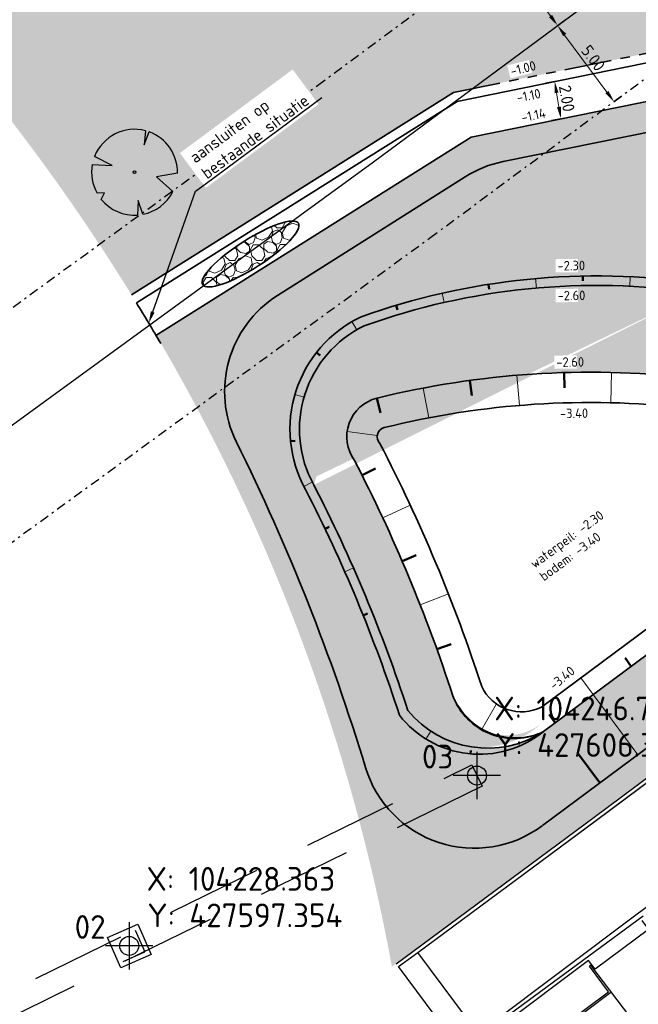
# Model space of a CAD drawing. Header units: metres. Extents: x 103263 to 106611, y 426963 to 428812.
# Tile 4 of 74: x 104223 to 104255, y 427594 to 427646. Entities that reach past the tile are written whole.
import ezdxf
from ezdxf import colors
from ezdxf.entities.mleader import LeaderData, LeaderLine
from ezdxf.enums import TextEntityAlignment as Align
from ezdxf.math import Vec2, Vec3

# ---------------------------------------------------------------- set-up
doc = ezdxf.new("R2010")
doc.units = ezdxf.units.M
for name, pattern in [('DASHDOT', [1, 0.5, -0.25, 0, -0.25]), ('DUIKER', [8, 5, -3]), ('VH-RWSBAND_110X220', [24, 10, -2, 2, -2, 2, -2, 2, -2])]:
    doc.linetypes.add(name, pattern=pattern)
for name, color, linetype in [('!USG_214_molgoot', 1, 'Continuous'), ('BS-NIEUWE DUIKERS', 8, 'Continuous'), ('kc-nieuwe-gasleiding-25-03-2004', 30, 'Continuous'), ('P-I-FUNCTIESCHEIDING', 7, 'Continuous'), ('P-I-KANT-OP-INRIT', 7, 'Continuous')]:
    doc.layers.add(name, color=color, linetype=linetype)
for name, color, linetype, lineweight in [('N-GV-GW-TALUD_TEEN-G', 3, 'Continuous', 35), ('N-WE-GR-BOOM-S', 7, 'Continuous', 25), ('N-WE-GW-HOOGTE_AFWERKHOOGTE-T25', 7, 'Continuous', 25), ('N-WE-GW-TALUD_KRUIN-G', 3, 'Continuous', 35), ('N-WE-GW-TALUDARCERING-S', 90, 'Continuous', 25), ('N-WE-GW-TALUDARCERING_KORT-G', 90, 'Continuous', 50), ('N-WE-GW-TALUDARCERING_LANG-G', 90, 'Continuous', 18), ('N-WE-VH-KANTOPSLUITING_TROTTOIRBAND_RWS_110 220-G', 210, 'VH-RWSBAND_110X220', 35), ('N-WE-VH-KANTVERHARDING-G', 210, 'Continuous', 35), ('N-WE-VH-KANTVERHARDING-M', 7, 'Continuous', 18), ('N-WE-VH-VERHARDING_BETONSTRAATSTEEN-G', 252, 'Continuous', 35), ('N-WE-VH-VERHARDING_HALFVERHARDING-A-250', 252, 'Continuous', 18), ('X-XX-AL-REFERENTIE-T25', 7, 'Continuous', 25)]:
    doc.layers.add(name, color=color, linetype=linetype, lineweight=lineweight)
doc.layers.add('N-WE-GR-BEPLANTING-A-250', color=7, linetype='Continuous', lineweight=18, true_color=0x00a500)
doc.layers.add('N-WE-GR-GRAS-A-250', color=7, linetype='Continuous', lineweight=18, true_color=0x7ca500)
doc.layers.add('N-WE-VH-VERHARDING-AP_GROEN4', color=7, linetype='Continuous', true_color=0x004700)
doc.styles.add('fase3$0$STANDARD', font='ISO')
doc.styles.add('NLCS-ISO-M200-T25', font='NLCS-ISO.ttf', dxfattribs={"height": 0.5})
doc.styles.add('NLCS-ISO-M250-T25', font='NLCS-ISO.ttf', dxfattribs={"height": 0.625})
doc.styles.add('NLCS-ISO-T25', font='NLCS-ISO.ttf', dxfattribs={"height": 2.5})
doc.linetypes.add('fase3$0$GASLEIDING', pattern='A,5,-1,["X",fase3$0$STANDARD,S=1,R=0,X=-0.2,Y=-0.5],-1', length=7)
doc.dimstyles.new('NLCS-M250-T25-PIJL_L2_H1', dxfattribs={"dimscale": 0.25, "dimtxt": 2.5, "dimasz": 2.5, "dimexe": 2, "dimexo": 2, "dimgap": 0.7, "dimtad": 1, "dimzin": 0, "dimdsep": 46, "dimtxsty": 'NLCS-ISO-M250-T25', "dimcen": 0, "dimdle": 2, "dimclrd": 256, "dimclre": 256, "dimclrt": 256, "dimadec": 1, "dimazin": 0, "dimtfac": 1, "dimtdec": 3, "dimtofl": 0, "dimtmove": 0, "dimatfit": 3, "dimfxl": 2, "dimfxlon": 1, "dimtfillclr": 256, "dimtolj": 1, "dimtzin": 0, "dimlwd": -1, "dimlwe": -1, "dimarcsym": 0})
pattern_1 = [(316.3290536, (0, 0), (1.767291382, 0.0410020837), [0.15, -1]), (1.3290536, (0.5343, -0.1644), (1.5089930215, 1.7854803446), [0.15, -1]), (346.3290536, (0.1759, 0.0394), (1.3156843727, 0.9664236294), [0.15, -1]), (331.3290536, (0.7036, 0.1578), (0.9740066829, 0.3221971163), [0.15, -1]), (91.3290536, (1.87095, 1.6702), (-0.58708173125, -0.56376860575), [0.15, -1]), (106.3290536, (1.43023, -0.6741), (-0.3111394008, -0.71637439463), [0.15, -1]), (121.3290536, (0.2515, -0.171), (-0.4753752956, -0.7576399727), [0.15, -1]), (41.3290536, (0.7069, 0.0164), (0.1086561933, 1.693574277), [0.15, -1]), (56.3290536, (0, 0), (-0.333375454, 1.663989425), [0.15, -1])]

# ---------------------------------------------------------------- blocks, each defined once
blk = doc.blocks.new('*U283')
at = {"ltscale": 20, "flags": 128}
for points in [[(0.579, 2.19), (0.513, 1.443), (0.778, 2.128)], [(-2.229, 0.403), (-1.184, 0.353), (-2.105, 0.838)], [(2.265, -0.058), (1.153, -0.248), (2.022, -1.021)], [(-1.754, -1.434), (-1.576, -1.088), (-1.973, -1.113)], [(0.446, -2.221), (0.189, -1.499), (0.162, -2.26)]]:
    blk.add_lwpolyline(points, dxfattribs=at)
blk.add_lwpolyline([(2.265, -0.058, 0.321944), (0.778, 2.128, 0.321944)], format="xyb", dxfattribs=at)
blk.add_circle((0, 0), 0.0675)
at = {"ltscale": 20}
for start, end in [(75.1844, 158.299), (169.749, 209.4302), (281.3601, 333.2046), (219.2667, 274.1068)]:
    blk.add_arc((0, 0), 2.266, start, end, dxfattribs=at)
blk = doc.blocks.new('*D406')
at = {"layer": 'Defpoints', "color": 0, "ltscale": 0.1, "transparency": 16777216}
for p in [(104251.281, 427643.08), (104251.147, 427641.03), (104251.606, 427641.106)]:
    blk.add_point(p, dxfattribs=at)
at = {"layer": 'N-WE-VH-KANTVERHARDING-M', "ltscale": 0.1, "transparency": 16777216}
for p, q in [((104250.822, 427643.005), (104250.329, 427642.924)), ((104250.924, 427642.388), (104251.046, 427641.647)), ((104251.147, 427641.03), (104250.654, 427640.949))]:
    blk.add_line(p, q, dxfattribs=at)
for points in [[(104251.026, 427642.405), (104250.821, 427642.371), (104250.822, 427643.005)], [(104251.148, 427641.664), (104250.943, 427641.63), (104251.147, 427641.03)]]:
    blk.add_solid(points, dxfattribs=at)
at = {"layer": 'N-WE-VH-KANTVERHARDING-M', "ltscale": 0.1, "transparency": 16777216, "insert": (104251.466, 427642.097), "char_height": 0.625, "attachment_point": 5, "rotation": 279.3397, "style": 'NLCS-ISO-M250-T25'}
blk.add_mtext('\\A1;2.00', dxfattribs=at)
blk = doc.blocks.new('*U56')
at = {"layer": 'N-WE-GW-TALUDARCERING_KORT-G', "ltscale": 0.1}
for p, q in [((104252.31, 427632.717), (104252.315, 427632.467)), ((104247.333, 427632.281), (104247.372, 427632.034)), ((104242.461, 427631.176), (104242.533, 427630.936)), ((104238.246, 427628.684), (104238.442, 427628.53)), ((104236.879, 427623.999), (104237.127, 427624.024)), ((104238.698, 427619.379), (104238.923, 427619.487)), ((104240.712, 427614.804), (104240.944, 427614.897)), ((104246.377, 427607.493), (104246.393, 427607.678))]:
    blk.add_line(p, q, dxfattribs=at)
at = {"layer": 'N-WE-GW-TALUDARCERING_LANG-G', "ltscale": 0.1}
for p, q in [((104254.81, 427632.682), (104254.786, 427632.182)), ((104249.815, 427632.584), (104249.858, 427632.085)), ((104244.878, 427631.811), (104244.989, 427631.323)), ((104240.12, 427630.316), (104240.371, 427629.883)), ((104237.111, 427626.474), (104237.591, 427626.333)), ((104237.582, 427621.616), (104238.026, 427621.846)), ((104239.741, 427617.107), (104240.198, 427617.309)), ((104244.026, 427608.277), (104244.282, 427608.689))]:
    blk.add_line(p, q, dxfattribs=at)
blk = doc.blocks.new('*U57')
at = {"layer": 'N-WE-GW-TALUDARCERING_KORT-G', "ltscale": 0.1}
for p, q in [((104251.325, 427627.624), (104251.349, 427626.824)), ((104246.345, 427627.211), (104246.453, 427626.418)), ((104241.436, 427626.271), (104241.632, 427625.495)), ((104240.655, 427622.199), (104241.37, 427622.559)), ((104242.768, 427617.668), (104243.503, 427617.984)), ((104244.604, 427613.018), (104245.357, 427613.289))]:
    blk.add_line(p, q, dxfattribs=at)
at = {"layer": 'N-WE-GW-TALUDARCERING_LANG-G', "ltscale": 0.1}
for p, q in [((104248.83, 427627.484), (104248.962, 427625.889)), ((104253.825, 427627.631), (104253.787, 427626.031)), ((104243.878, 427626.806), (104244.179, 427625.235)), ((104239.866, 427624.515), (104241.452, 427624.298)), ((104241.746, 427619.95), (104243.196, 427620.626)), ((104243.721, 427615.357), (104245.209, 427615.945)), ((104246.965, 427608.763), (104247.75, 427610.129))]:
    blk.add_line(p, q, dxfattribs=at)
blk = doc.blocks.new('*U58')
at = {"layer": 'N-WE-GW-TALUDARCERING_KORT-G', "ltscale": 0.1}
for p, q in [((104319.086, 427659.82), (104318.758, 427660.262)), ((104315.072, 427656.838), (104314.744, 427657.28)), ((104311.059, 427653.857), (104310.731, 427654.298)), ((104307.045, 427650.875), (104306.717, 427651.317)), ((104303.031, 427647.893), (104302.703, 427648.335)), ((104299.018, 427644.912), (104298.69, 427645.353)), ((104295.004, 427641.93), (104294.676, 427642.372)), ((104290.99, 427638.948), (104290.662, 427639.39)), ((104286.976, 427635.967), (104286.648, 427636.408)), ((104282.963, 427632.985), (104282.635, 427633.427)), ((104278.949, 427630.004), (104278.621, 427630.445)), ((104274.935, 427627.022), (104274.607, 427627.463)), ((104270.922, 427624.04), (104270.594, 427624.482)), ((104266.908, 427621.059), (104266.58, 427621.5)), ((104262.894, 427618.077), (104262.566, 427618.518)), ((104258.881, 427615.095), (104258.553, 427615.537)), ((104254.867, 427612.114), (104254.539, 427612.555)), ((104250.853, 427609.132), (104250.525, 427609.573))]:
    blk.add_line(p, q, dxfattribs=at)
at = {"layer": 'N-WE-GW-TALUDARCERING_LANG-G', "ltscale": 0.1}
for p, q in [((104317.079, 427658.329), (104316.423, 427659.212)), ((104313.065, 427655.348), (104312.41, 427656.231)), ((104309.052, 427652.366), (104308.396, 427653.249)), ((104305.038, 427649.384), (104304.382, 427650.267)), ((104301.024, 427646.403), (104300.368, 427647.286)), ((104297.011, 427643.421), (104296.355, 427644.304)), ((104292.997, 427640.439), (104292.341, 427641.322)), ((104288.983, 427637.458), (104288.327, 427638.341)), ((104284.97, 427634.476), (104284.314, 427635.359)), ((104280.956, 427631.494), (104280.3, 427632.377)), ((104276.942, 427628.513), (104276.286, 427629.396)), ((104272.929, 427625.531), (104272.273, 427626.414)), ((104268.915, 427622.549), (104268.259, 427623.432)), ((104264.901, 427619.568), (104264.245, 427620.451)), ((104260.887, 427616.586), (104260.232, 427617.469)), ((104256.874, 427613.604), (104256.218, 427614.487)), ((104252.86, 427610.623), (104252.204, 427611.506))]:
    blk.add_line(p, q, dxfattribs=at)
blk = doc.blocks.new('*U59')
at = {"layer": 'N-WE-GW-TALUDARCERING_KORT-G', "ltscale": 0.1}
blk.add_line((104253.206, 427605.959), (104252.028, 427607.544), dxfattribs=at)
at = {"layer": 'N-WE-GW-TALUDARCERING_LANG-G', "ltscale": 0.1}
blk.add_line((104255.213, 427607.45), (104252.857, 427610.621), dxfattribs=at)
blk = doc.blocks.new('update forel')
at = {"layer": '!USG_214_molgoot', "color": 251}
for p, q in [((104273.698, 427612.793, -1.173), (104255.183, 427599.026, -1.114)), ((104255.182, 427599.026, -1.114), (104246.779, 427592.727, -1.124))]:
    blk.add_line(p, q, dxfattribs=at)
at = {"layer": 'P-I-FUNCTIESCHEIDING', "color": 251, "lineweight": -3}
blk.add_line((104252.603, 427596.592, -1.027), (104245.8, 427591.478, -1.179), dxfattribs=at)
at = {"layer": 'P-I-FUNCTIESCHEIDING', "color": 251, "linetype": 'Continuous'}
for p, q in [((104252.731, 427596.343, -1.028), (104252.659, 427596.29, -1.025)), ((104255.117, 427593.189, -0.935), (104252.731, 427596.343, -1.028)), ((104244.079, 427587.668, -0.991), (104253.793, 427594.907, -0.99))]:
    blk.add_line(p, q, dxfattribs=at)
for points in [[(104242.456, 427596.404, -1.014), (104252.838, 427604.104, -1.038), (104271.223, 427617.786, -1.031), (104293.189, 427634.101, -1.048), (104300.357, 427639.432, -1.069), (104304.358, 427642.417, -1.193)], [(104255.487, 427598.919, -1.12), (104246.884, 427592.586, -1.117), (104245.885, 427591.814, -1.039), (104242.586, 427596.271, -1.03), (104243.604, 427597.006, -1.096), (104252.958, 427603.945, -1.146), (104271.349, 427617.628, -1.146), (104271.349, 427617.628, -1.146), (104293.321, 427633.945, -1.204), (104300.116, 427638.989, -1.295), (104304.478, 427642.259, -1.297)], [(104246.884, 427592.586, -1.117), (104243.604, 427597.006, -1.096)], [(104243.906, 427588.056, -0.997), (104243.933, 427587.664, -1.001), (104244.16, 427587.83, -0.992), (104253.669, 427594.927, -0.996), (104252.659, 427596.29, -1.025)]]:
    blk.add_polyline3d(points, dxfattribs=at)
at = {"layer": 'P-I-KANT-OP-INRIT', "color": 251, "linetype": 'Continuous'}
blk.add_polyline3d([(104255.423, 427598.697, -1.027), (104255.779, 427598.218, -1.009), (104252.96, 427596.121, -1.014), (104252.603, 427596.592, -1.027)], dxfattribs=at)
blk = doc.blocks.new('*D438')
at = {"layer": 'Defpoints', "color": 0, "ltscale": 0.1, "transparency": 16777216}
for p in [(104248, 427649.965), (104248, 427649.965), (104250.976, 427645.947)]:
    blk.add_point(p, dxfattribs=at)
at = {"layer": 'N-WE-VH-KANTVERHARDING-M', "ltscale": 0.1, "transparency": 16777216}
for p, q in [((104248, 427649.965), (104248.402, 427650.263)), ((104250.604, 427646.45), (104248.372, 427649.463)), ((104250.976, 427645.947), (104251.378, 427646.245))]:
    blk.add_line(p, q, dxfattribs=at)
for points in [[(104248.456, 427649.525), (104248.288, 427649.401), (104248, 427649.965)], [(104250.688, 427646.512), (104250.521, 427646.388), (104250.976, 427645.947)]]:
    blk.add_solid(points, dxfattribs=at)
at = {"layer": 'N-WE-VH-KANTVERHARDING-M', "ltscale": 0.1, "transparency": 16777216, "insert": (104249.88, 427648.246), "char_height": 0.625, "attachment_point": 5, "rotation": 306.5295, "style": 'NLCS-ISO-M250-T25'}
blk.add_mtext('\\A1;5.00', dxfattribs=at)
blk = doc.blocks.new('*D439')
at = {"layer": 'Defpoints', "color": 0, "ltscale": 0.1, "transparency": 16777216}
for p in [(104250.976, 427645.947), (104253.952, 427641.93), (104253.952, 427641.93)]:
    blk.add_point(p, dxfattribs=at)
at = {"layer": 'N-WE-VH-KANTVERHARDING-M', "ltscale": 0.1, "transparency": 16777216}
for p, q in [((104250.976, 427645.947), (104251.378, 427646.245)), ((104251.348, 427645.445), (104253.58, 427642.432)), ((104253.952, 427641.93), (104254.354, 427642.227))]:
    blk.add_line(p, q, dxfattribs=at)
for points in [[(104251.432, 427645.507), (104251.265, 427645.383), (104250.976, 427645.947)], [(104253.664, 427642.494), (104253.497, 427642.37), (104253.952, 427641.93)]]:
    blk.add_solid(points, dxfattribs=at)
at = {"layer": 'N-WE-VH-KANTVERHARDING-M', "ltscale": 0.1, "transparency": 16777216, "insert": (104252.856, 427644.229), "char_height": 0.625, "attachment_point": 5, "rotation": 306.5295, "style": 'NLCS-ISO-M250-T25'}
blk.add_mtext('\\A1;5.00', dxfattribs=at)
blk = doc.blocks.new('GM_COORD XY')
for p, q in [((0, 2.5), (0, -2.5)), ((2.5, 0), (-2.5, 0))]:
    blk.add_line(p, q)
blk.add_circle((0, 0), 1)
at = {"style": 'NLCS-ISO-T25'}
for tag, p in [('X-WAARDE', (1.83, 5.83)), ('Y-WAARDE', (1.91, 1.98))]:
    blk.add_attdef(tag, p, '', height=2.5, dxfattribs=at)
blk.add_attdef('GM_COORD_NUMMER', text='', height=2.5, dxfattribs=at).set_placement((-2.5, 0.75), align=Align.RIGHT)

msp = doc.modelspace()

# ---------------------------------------------------------------- hatches: boundary and pattern name
at = {"layer": 'N-WE-GR-BEPLANTING-A-250'}
h = msp.add_hatch(dxfattribs=at)
h.set_pattern_fill('AGR-BEPLANTING_SOORT_01', color=256, scale=0.2, style=0, pattern_type=2)
h.set_pattern_definition([(60, (104639.9556, 427910.1806), (-0.5773504, 0.9999998), [0.288676, -0.866026]), (120, (104639.9556, 427910.1806), (-1.1547004, -2e-07), [0.288676, -0.866026]), (270, (104639.95565, 427910.18064), (0.57735, -1), [0.25, -1.75])])
edge = h.paths.add_edge_path()
edge.add_line((104659.33, 427926.461), (104651.723, 427930.161))
edge.add_line((104651.723, 427930.161), (104630.494, 427940.377))
edge.add_line((104630.494, 427940.377), (104615.821, 427939.216))
edge.add_line((104615.821, 427939.216), (104614.238, 427936.942))
edge.add_line((104614.238, 427936.942), (104618.901, 427931.767))
edge.add_line((104618.901, 427931.767), (104620.001, 427927.102))
edge.add_line((104620.001, 427927.102), (104630.09, 427928.171))
edge.add_line((104630.09, 427928.171), (104636.288, 427922.296))
edge.add_line((104636.288, 427922.296), (104635.626, 427916.445))
edge.add_line((104635.626, 427916.445), (104649.327, 427918.542))
edge.add_line((104649.327, 427918.542), (104660.637, 427913.992))
edge.add_line((104660.637, 427913.992), (104663.613, 427914.901))
edge.add_line((104663.613, 427914.901), (104665.801, 427914.176))
edge.add_line((104665.801, 427914.176), (104667.1, 427911.864))
edge.add_line((104667.1, 427911.864), (104668.62, 427908.935))
edge.add_line((104668.62, 427908.935), (104670.709, 427905.029))
edge.add_line((104670.709, 427905.029), (104666.141, 427898.787))
edge.add_line((104666.141, 427898.787), (104659.394, 427895.168))
edge.add_line((104659.394, 427895.168), (104659.885, 427894.606))
edge.add_arc((2471945.486, 2366238.399), 3059610.724, 219.310766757, 219.311095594)
edge.add_arc((104633.177, 427844.621), 52.499, 34.4665, 43.8921, ccw=False)
edge.add_arc((104561.264, 427811.91), 131.021, 20.52501, 28.45236, ccw=False)
edge.add_arc((104687.252, 427859.058), 3.5, 200.2205, 290.1775)
edge.add_arc((104734.333, 427775.806), 92.191, 116.25825, 119.84127, ccw=False)
edge.add_line((104693.547, 427858.483), (104693.719, 427859.706))
edge.add_line((104693.719, 427859.706), (104675.355, 427897.713))
edge.add_line((104675.355, 427897.713), (104665.269, 427916.348))
edge.add_line((104665.269, 427916.348), (104661.135, 427923.401))
edge.add_line((104661.135, 427923.401), (104659.33, 427926.461))
edge = h.paths.add_edge_path()
edge.add_line((104670.155, 427924.725), (104658.918, 427940.306))
edge.add_line((104658.918, 427940.306), (104653.228, 427936.582))
edge.add_arc((104651.49, 427939.148), 3.1, 210.7823, 304.1096, ccw=False)
edge.add_arc((104006.721, 427555.058), 747.402, 30.782318, 33.226245)
edge.add_line((104631.932, 427964.594), (104627.986, 427961.768))
edge.add_line((104627.986, 427961.768), (104626.318, 427960.551))
edge.add_line((104626.318, 427960.551), (104625.97, 427960.946))
edge.add_line((104625.97, 427960.946), (104624.14, 427949.098))
edge.add_line((104624.14, 427949.098), (104623.843, 427947.174))
edge.add_line((104623.843, 427947.174), (104618.568, 427941.942))
edge.add_line((104618.568, 427941.942), (104631.166, 427942.938))
edge.add_line((104631.166, 427942.938), (104634.784, 427941.178))
edge.add_line((104634.784, 427941.178), (104651.566, 427933.017))
edge.add_line((104651.566, 427933.017), (104660.886, 427928.485))
edge.add_line((104660.886, 427928.485), (104667.484, 427917.521))
edge.add_line((104667.484, 427917.521), (104673.544, 427906.582))
edge.add_line((104673.544, 427906.582), (104680.594, 427892.683))
edge.add_line((104680.594, 427892.683), (104687.997, 427877.313))
edge.add_line((104687.997, 427877.313), (104695.985, 427860.764))
edge.add_line((104695.985, 427860.764), (104701.345, 427863.409))
edge.add_line((104701.345, 427863.409), (104685.833, 427895.579))
edge.add_line((104685.833, 427895.579), (104682.011, 427903.447))
edge.add_line((104682.011, 427903.447), (104677.897, 427911.161))
edge.add_line((104677.897, 427911.161), (104670.155, 427924.725))
at = {"layer": 'N-WE-GR-GRAS-A-250'}
h = msp.add_hatch(dxfattribs=at)
h.set_pattern_fill('AGR-GRAS_01-SO', color=256, scale=0.05, angle=-43.6709, pattern_type=2)
h.set_pattern_definition(pattern_1)
h.paths.add_polyline_path([(104275.692, 427694.549), (104275.041, 427695.198), (104279.408, 427690.842), (104279.074, 427691.176)], flags=16)
edge = h.paths.add_edge_path(flags=16)
edge.add_arc((104291.972, 427701.757), 2.65, 45.5696, 210.813)
edge.add_line((104289.696, 427700.4), (104297.646, 427689.881))
edge.add_line((104297.646, 427689.881), (104303.158, 427683.038))
edge.add_arc((104305.228, 427685.132), 2.944, 225.3277, 305.3599)
edge.add_arc((104305.196, 427684.733), 2.65, 310.933, 397.9526)
edge.add_line((104307.285, 427686.363), (104301.793, 427693.475))
edge.add_line((104301.793, 427693.475), (104293.827, 427703.65))
h.paths.add_polyline_path([(104284.191, 427666.59), (104285.603, 427668.006), (104286.198, 427667.412), (104284.786, 427665.996)], flags=0)
h.paths.add_polyline_path([(104270.171, 427680.854), (104270.031, 427680.713), (104270.145, 427680.828)], flags=0)
h.paths.add_polyline_path([(104288.793, 427697.848), (104298.854, 427680.563), (104264.284, 427660.441), (104254.223, 427677.726)], flags=16)
edge = h.paths.add_edge_path()
edge.add_line((104262.017, 427645.765), (104261.951, 427646.108))
edge.add_line((104261.951, 427646.108), (104265.871, 427646.902))
edge.add_line((104265.871, 427646.902), (104265.938, 427646.559))
edge.add_line((104265.938, 427646.559), (104272.417, 427647.871))
edge.add_line((104272.417, 427647.871), (104283.793, 427653.387))
edge.add_line((104283.793, 427653.387), (104277.689, 427659.183))
edge.add_line((104277.689, 427659.183), (104276.953, 427660.06))
edge.add_line((104276.953, 427660.06), (104283.948, 427653.478))
edge.add_line((104283.948, 427653.478), (104308.8, 427671.454))
edge.add_line((104308.8, 427671.454), (104312.485, 427681.392))
edge.add_line((104312.485, 427681.392), (104301.555, 427695.404))
edge.add_line((104301.555, 427695.404), (104294.32, 427704.682))
edge.add_line((104294.32, 427704.682), (104294.163, 427704.559))
edge.add_line((104294.163, 427704.559), (104292.823, 427706.277))
edge.add_arc((104291.936, 427704.172), 2.284, 67.15, 122.6045)
edge.add_line((104290.705, 427706.096), (104289.919, 427705.519))
edge.add_line((104289.919, 427705.519), (104214.399, 427649.879))
edge.add_arc((104137.37, 427575.58), 107.022, 31.6449, 43.96666, ccw=False)
edge.add_line((104228.48, 427631.729), (104245.478, 427642.415))
edge.add_line((104245.478, 427642.415), (104262.017, 427645.765))
h.paths.add_polyline_path([(104297.381, 427683.094), (104298.587, 427681.022), (104299.021, 427681.458)], flags=16)
h.paths.add_polyline_path([(104264.284, 427660.441), (104254.358, 427677.493), (104259.929, 427667.923), (104264.284, 427660.441), (104272.509, 427665.229), (104297.125, 427679.557)], flags=16)
h.paths.add_polyline_path([(104284.808, 427695.529), (104284.875, 427695.568), (104284.861, 427695.582)], flags=0)
h = msp.add_hatch(dxfattribs=at)
h.set_pattern_fill('AGR-GRAS_01-SO', color=256, scale=0.05, angle=-43.6709, pattern_type=2)
h.set_pattern_definition(pattern_1)
edge = h.paths.add_edge_path(flags=16)
edge.add_line((104316.154, 427667.459), (104320.861, 427661.139))
edge.add_line((104320.861, 427661.139), (104250.331, 427608.744))
edge.add_arc((104247.265, 427613.221), 5.426, 219.4039, 304.4134, ccw=False)
edge.add_arc((104166.72, 427584.96), 80.284, 18.00546, 27.47164)
edge.add_arc((104243.419, 427624.632), 6.071, 116.0008, 205.742, ccw=False)
edge.add_arc((104253.037, 427595.849), 36.375, 81.6328, 109.7285, ccw=False)
edge.add_arc((104260.259, 427669.109), 37.322, 267.0374, 281.6599)
edge.add_arc((104259.336, 427654.205), 23.245, 291.3594, 304.5746)
edge.add_line((104272.527, 427635.066), (104316.154, 427667.459))
edge = h.paths.add_edge_path(flags=16)
edge.add_arc((104314.491, 427672.76), 1.5, 46.2189, 127.9523)
edge.add_line((104313.569, 427673.942), (104313.306, 427673.738))
edge.add_arc((104314.229, 427672.555), 1.5, 127.9523, 217.1365)
edge.add_line((104313.033, 427671.649), (104320.861, 427661.139))
edge.add_arc((104318.971, 427664.074), 3.491, 302.7752, 354.0538)
edge.add_arc((104318.845, 427664.117), 3.621, 353.5855, 393.3937)
edge.add_line((104321.868, 427666.11), (104319.944, 427668.608))
edge.add_line((104319.944, 427668.608), (104319.478, 427669.105))
edge.add_line((104319.478, 427669.105), (104315.529, 427673.843))
edge = h.paths.add_edge_path()
edge.add_line((104314.357, 427678.993), (104310.121, 427669.952))
edge.add_arc((104202.004, 427792.935), 163.75, 295.87926, 311.31946, ccw=False)
edge.add_line((104273.477, 427645.606), (104273.314, 427645.502))
edge.add_line((104273.314, 427645.502), (104246.511, 427640.074))
edge.add_line((104246.511, 427640.074), (104229.784, 427629.596))
edge.add_arc((104142.02, 427577.841), 101.888, 10.4173, 30.5282, ccw=False)
edge.add_line((104242.228, 427596.264), (104294.384, 427634.988))
edge.add_line((104294.384, 427634.988), (104242.477, 427596.17))
edge.add_line((104242.477, 427596.17), (104327.24, 427659.145))
edge.add_arc((104326.048, 427660.751), 2, 306.578, 397.9526)
edge.add_line((104327.625, 427661.981), (104314.357, 427678.993))
at = {"layer": 'N-WE-VH-VERHARDING-AP_GROEN4', "ltscale": 0.1}
h = msp.add_hatch(dxfattribs=at)
h.set_pattern_fill('CROSS', color=256, scale=0.05, style=0)
edge = h.paths.add_edge_path()
edge.add_arc((104246.901, 427612.584), 4.748, 216.2543, 312.2156, ccw=False)
edge.add_arc((104166.72, 427584.96), 80.284, 18.00546, 27.22848)
edge.add_arc((104243.419, 427624.632), 6.071, 116.0008, 208.9581, ccw=False)
edge.add_arc((104253.037, 427595.849), 36.375, 81.6328, 109.7285, ccw=False)
edge.add_arc((104260.259, 427669.109), 37.322, 267.0374, 281.6599)
edge.add_arc((104259.336, 427654.205), 23.245, 291.3594, 304.5746)
edge.add_line((104272.527, 427635.066), (104316.154, 427667.459))
edge.add_line((104316.154, 427667.459), (104317.647, 427665.454))
edge.add_line((104317.647, 427665.454), (104273.455, 427632.641))
edge.add_arc((104259.533, 427648.085), 20.793, 265.5284, 312.0346, ccw=False)
edge.add_arc((104252.712, 427580.679), 46.965, 83.6429, 103.8833)
edge.add_arc((104241.951, 427624.23), 2.105, 103.9931, 216.1757)
edge.add_arc((104166.72, 427584.96), 82.784, 18.00546, 27.34616, ccw=False)
edge.add_arc((104248.303, 427611.476), 3, 198.0055, 306.5913)
at = {"layer": 'N-WE-VH-VERHARDING_HALFVERHARDING-A-250', "ltscale": 0.25, "transparency": 33554541}
h = msp.add_hatch(dxfattribs=at)
h.set_pattern_fill('AVH-HALFVERHARDING_GRIND_01', color=256, scale=0.4, angle=39.7791, pattern_type=2)
h.set_pattern_definition([(102.127, (104234.052, 427640.6205), (-1.42913, -0.01182), [0.34908, -1.39768]), (136.643, (104234.3456, 427639.254), (-1.42914, -0.01182), [0.34908, -2.1212]), (180.474, (104234.0918, 427639.4936), (0.36694, -1.70774), [0.2856, -1.14356]), (238.296, (104232.3771, 427639.4794), (1.42916, 0.01182), [0.2856, -1.73556]), (282.127, (104233.6561, 427639.2483), (1.42913, 0.01182), [0.34908, -1.39768]), (316.643, (104233.7295, 427638.907), (1.42914, 0.01182), [0.34908, -2.1212]), (0.474, (104233.9831, 427638.6673), (-0.36694, 1.70774), [0.2856, -1.14356]), (58.296, (104232.8397, 427638.6579), (-1.42916, -0.01182), [0.2856, -1.73556]), (102.127, (104234.1232, 427636.7826), (-1.06217, -1.71956), [0.31156, -1.43516]), (160.237, (104238.3451, 427637.1227), (-1.429135, -0.011822), [0.3132, -4.63248]), (203.972, (104233.76294, 427637.19314), (-2.491324, -1.73139), [0.38036, -3.91016]), (238.296, (104233.0501, 427638.7471), (0.36696, -1.70777), [0.37856, -1.64264]), (282.127, (104233.2164, 427636.7165), (1.06217, 1.71956), [0.3134, -1.43328]), (160.237, (104237.8637, 427636.3399), (-1.429135, -0.011822), [0.31244, -4.63324]), (203.972, (104233.923, 427636.4586), (1.429147, 0.01183), [0.37948, -3.91108]), (58.296, (104233.923, 427636.4586), (-0.36696, 1.70777), [0.38084, -1.64036]), (146.054, (104237.80515, 427635.0386), (1.796098, -1.695923), [0.23392, -5.81904]), (203.972, (104232.95715, 427636.8417), (1.429147, 0.01183), [0.23448, -4.05604]), (251.1475, (104230.6185, 427633.3073), (-0.69522, -3.427336), [0.31316, -5.12548]), (282.127, (104237.2961, 427634.7778), (1.42913, 0.01182), [0.25208, -1.49464]), (146.054, (104237.5433, 427634.40054), (1.796098, -1.695923), [0.2342, -5.81876]), (203.972, (104233.12395, 427636.17735), (1.429147, 0.01183), [0.2572, -4.03332]), (251.1475, (104231.08646, 427632.9925), (-0.69522, -3.427336), [0.26872, -5.16992]), (102.127, (104233.2108, 427636.4316), (-1.42913, -0.01182), [0.2856, -1.46112]), (169.6267, (104235.20125, 427637.89907), (-1.429127, -0.011823), [0.27792, -8.81244]), (214.798, (104234.9279, 427637.9491), (-1.06218, -1.71956), [0.24392, -2.78996]), (270.324, (104232.9702, 427632.66304), (0.366942, -1.707753), [0.22472, -6.6182]), (316.643, (104234.7289, 427637.5852), (-0.36695, 1.70774), [0.28564, -2.1846]), (169.6267, (104235.2279, 427637.33574), (-1.429127, -0.011823), [0.29616, -8.7942]), (214.798, (104235.4103, 427637.4625), (-1.06218, -1.71956), [0.22212, -2.81176]), (270.324, (104233.65153, 427632.5561), (0.366942, -1.707753), [0.24048, -6.60244]), (136.643, (104235.4089, 427637.703), (0.36695, -1.70774), [0.2856, -2.18464])])
edge = h.paths.add_edge_path()
edge.add_ellipse((104234.766, 427633.885), major_axis=(-2.525, -1.621), ratio=0.25, start_angle=0, end_angle=360)

# ---------------------------------------------------------------- linework, layer by layer
at = {"layer": 'BS-NIEUWE DUIKERS', "linetype": 'DUIKER'}
for p in [(104228.683, 427598.177), (104228.043, 427596.53)]:
    msp.add_line(p, (104229.187, 427597.033), dxfattribs=at)
for points in [[(104246.995, 427605.785), (104209.608, 427587.47), (104209.058, 427588.593), (104246.445, 427606.907)], [(104229.517, 427596.905), (104227.915, 427596.2), (104227.21, 427597.802), (104228.811, 427598.507)]]:
    msp.add_lwpolyline(points, close=True, dxfattribs=at)
at = {"layer": 'N-GV-GW-TALUD_TEEN-G', "ltscale": 10, "flags": 128}
for points in [[(104321.868, 427666.11), (104316.35, 427673.185, 1.06222), (104313.748, 427671.155), (104317.089, 427666.872, -0.421177), (104316.512, 427662.618), (104274.469, 427631.401, -0.205167), (104257.76, 427625.762, 0.088677), (104241.828, 427624.719, 0.584745), (104241.597, 427623.871, -0.041274), (104246.971, 427611.044, 0.419653), (104250.124, 427609.961, 0.333156)], [(104250.206, 427608.651, -0.417972), (104242.625, 427609.535, 0.040532), (104237.666, 427621.458, -0.430321), (104240.563, 427630.551, -0.123231), (104258.379, 427632.335, 0.06344), (104267.659, 427633.039, 0.057163), (104272.235, 427635.473), (104314.851, 427667.115), (104315.342, 427667.478)]]:
    msp.add_lwpolyline(points, format="xyb", dxfattribs=at)
for points in [[(104250.124, 427609.961), (104293.161, 427641.931), (104320.596, 427662.312)], [(104250.231, 427608.67), (104293.817, 427641.048), (104321.35, 427661.502)]]:
    msp.add_lwpolyline(points, dxfattribs=at)
at = {"layer": 'N-WE-GW-TALUD_KRUIN-G'}
for points in [[(104250.231, 427608.67, -0.381354), (104243.072, 427609.777, 0.040265), (104238.107, 427621.694, -0.429413), (104240.758, 427630.089, -0.123209), (104258.33, 427631.837, 0.063889), (104267.801, 427632.558, 0.057726), (104272.526, 427635.066), (104315.148, 427666.713), (104315.97, 427667.322)], [(104250.176, 427603.708), (104296.172, 427637.877), (104324.325, 427658.869, 0.336054), (104324.81, 427663.964), (104323.415, 427665.752)], [(104315.558, 427663.903), (104273.455, 427632.641, -0.205753), (104257.912, 427627.355, 0.088546), (104241.443, 427626.272, 0.532731), (104240.253, 427622.988, -0.040779), (104245.45, 427610.549, 0.445713), (104250.231, 427608.67)], [(104298.038, 427658.693), (104274.782, 427644.583, -0.093006), (104272.731, 427643.751), (104248.109, 427638.765, 0.09132), (104246.092, 427637.955), (104236.189, 427631.69, 0.384151), (104234.022, 427623.953, -0.04139), (104240.839, 427606.767, 0.518964), (104250.158, 427603.695)]]:
    msp.add_lwpolyline(points, format="xyb", dxfattribs=at)
at = {"layer": 'N-WE-VH-KANTOPSLUITING_TROTTOIRBAND_RWS_110 220-G', "ltscale": 0.25, "flags": 128}
msp.add_lwpolyline([(104245.478, 427642.415), (104272.417, 427647.871, 0.057521), (104303.613, 427667.727, 0.113195), (104310.36, 427676.356), (104312.69, 427681.328)], format="xyb", dxfattribs=at)
at = {"layer": 'N-WE-VH-KANTVERHARDING-G'}
for p, q in [((104272.578, 427647.394), (104245.667, 427641.943)), ((104246.422, 427640.056), (104273.223, 427645.483)), ((104245.478, 427642.415), (104228.475, 427631.726)), ((104245.667, 427641.943), (104228.742, 427631.303)), ((104229.761, 427629.582), (104246.422, 427640.056))]:
    msp.add_line(p, q, dxfattribs=at)
msp.add_arc((104164.8, 427591.52), 75.307, 29.98679, 31.88937, dxfattribs=at)
at = {"layer": 'N-WE-VH-VERHARDING-AP_GROEN4', "ltscale": 0.2}
msp.add_lwpolyline([(104250.231, 427608.67, -0.381477), (104243.072, 427609.776, 0.040265), (104238.108, 427621.693, -0.429413), (104240.758, 427630.089, -0.123209), (104258.33, 427631.837, 0.063889), (104267.802, 427632.557, 0.057726), (104272.527, 427635.066), (104316.154, 427667.459), (104317.647, 427665.454), (104273.455, 427632.641, -0.205753), (104257.912, 427627.355, 0.088546), (104241.443, 427626.272, 0.532731), (104240.253, 427622.988, -0.040779), (104245.45, 427610.549, 0.423289), (104250.231, 427608.67)], format="xyb", dxfattribs=at)
msp.add_lwpolyline([(104250.231, 427608.67, -0.381477), (104243.072, 427609.776, 0.040265), (104238.108, 427621.693, -0.429413), (104240.758, 427630.089, -0.123209), (104258.33, 427631.837, 0.063889), (104267.802, 427632.557, 0.057726), (104272.527, 427635.066), (104316.154, 427667.459), (104317.647, 427665.454), (104273.455, 427632.641, -0.205753), (104257.912, 427627.355, 0.088546), (104241.443, 427626.272, 0.532731), (104240.253, 427622.988, -0.040779), (104245.45, 427610.549, 0.423289), (104250.231, 427608.67)], format="xyb", dxfattribs=at)
at = {"layer": 'N-WE-VH-VERHARDING_BETONSTRAATSTEEN-G'}
msp.add_ellipse((104234.766, 427633.885), major_axis=(-2.525, -1.621), ratio=0.25, dxfattribs=at)

# ---------------------------------------------------------------- block references
ref = msp.add_blockref('GM_COORD XY', (104246.72, 427606.346), dxfattribs=dict(xscale=0.5, yscale=0.5, zscale=0.5))
ref.add_attrib('GM_COORD_NUMMER', '03', dxfattribs={"height": 1.25, "style": 'NLCS-ISO-T25'}).set_placement((104245.47, 427606.721), align=Align.RIGHT)
ref.add_attrib('Y-WAARDE', 'Y: 427606.346', (104247.674, 427607.335), dxfattribs={"color": 1, "true_color": 0xff0000, "height": 1.25, "style": 'NLCS-ISO-T25'})
ref.add_attrib('X-WAARDE', 'X: 104246.720', (104247.633, 427609.261), dxfattribs={"color": 1, "true_color": 0xff0000, "height": 1.25, "style": 'NLCS-ISO-T25'})
ref = msp.add_blockref('GM_COORD XY', (104228.363, 427597.354), dxfattribs=dict(xscale=0.5, yscale=0.5, zscale=0.5))
ref.add_attrib('GM_COORD_NUMMER', '02', dxfattribs={"height": 1.25, "style": 'NLCS-ISO-T25'}).set_placement((104227.113, 427597.729), align=Align.RIGHT)
ref.add_attrib('Y-WAARDE', 'Y: 427597.354', (104229.317, 427598.343), dxfattribs={"color": 1, "true_color": 0xff0000, "height": 1.25, "style": 'NLCS-ISO-T25'})
ref.add_attrib('X-WAARDE', 'X: 104228.363', (104229.276, 427600.268), dxfattribs={"color": 1, "true_color": 0xff0000, "height": 1.25, "style": 'NLCS-ISO-T25'})
at = {"layer": 'N-WE-GR-BOOM-S'}
msp.add_blockref('*U283', (104228.641, 427638.202), dxfattribs=at)
at = {"layer": 'N-WE-GW-TALUDARCERING-S', "ltscale": 0.1}
for name in ['*U56', '*U57', '*U59', '*U58']:
    msp.add_blockref(name, (0, 0), dxfattribs=at)

# ---------------------------------------------------------------- dimensions: what is measured, and where the dimension line sits
at = {"layer": 'N-WE-VH-KANTVERHARDING-M', "ltscale": 0.1}
for p1, p2, distance, picture, middle in [((104250.976, 427645.947), (104248, 427649.965), 0, '*D438', (104249.88, 427648.246)), ((104250.976, 427645.947), (104253.952, 427641.93), 0, '*D439', (104252.856, 427644.229)), ((104251.281, 427643.08), (104251.606, 427641.106), -0.465, '*D406', (104251.466, 427642.097))]:
    dim = msp.add_aligned_dim(p1=p1, p2=p2, distance=distance, dimstyle='NLCS-M250-T25-PIJL_L2_H1', dxfattribs=at)
    dim.commit()
    dim.dimension.update_dxf_attribs({"geometry": picture, "text_midpoint": middle})

# ---------------------------------------------------------------- next in the draw order: texts
at = {"layer": 'N-WE-GW-HOOGTE_AFWERKHOOGTE-T25', "char_height": 0.5, "attachment_point": 1, "style": 'NLCS-ISO-M200-T25', "bg_fill": 3, "box_fill_scale": 1.2, "bg_fill_color": 256, "bg_fill_transparency": 0}
for s, insert, width, rotation in [('-1.10', (104248.775, 427642.37), 0.97783, 11.3096), ('-1.14', (104249.011, 427641.315), 0.97783, 12.2419), ('-2.30', (104250.971, 427633.511), 0.97783, 0.7052), ('-2.60', (104250.975, 427631.934), 0.97783, 0.7052), ('-2.60', (104250.907, 427628.421), 0.97783, 0.7052), ('-3.40', (104251.097, 427625.714), 0.97783, 0.7052), ('waterpeil: -2.30\\Pbodem: -3.40', (104249.468, 427617.67), 5.05185, 36.1677), ('-3.40', (104250.478, 427611.222), 0.97783, 39.3899)]:
    msp.add_mtext(s, dxfattribs=dict(at, insert=insert, width=width, rotation=rotation))

# ---------------------------------------------------------------- next in the draw order: linework, layer by layer
at = {"layer": 'kc-nieuwe-gasleiding-25-03-2004', "linetype": 'DASHDOT'}
for points in [[(104092.17, 427537.207), (104122.249, 427558.416), (104124.62, 427560.087), (104128.427, 427562.774), (104190.307, 427607.832), (104193.696, 427610.301), (104212.532, 427624.009), (104216.002, 427626.549), (104238.301, 427642.78), (104259.813, 427658.716), (104285.282, 427666.392), (104300.415, 427677.714), (104303.866, 427680.294), (104322.617, 427694.314), (104324.485, 427697.176), (104337.53, 427717.091), (104369.117, 427741.078), (104469.126, 427818.516), (104547.487, 427880.625), (104611.012, 427931.894), (104646.339, 427928.273)], [(104097.93, 427529.033), (104128.011, 427550.244), (104130.38, 427551.913), (104134.253, 427554.646), (104196.193, 427599.748), (104199.584, 427602.219), (104218.428, 427615.931), (104221.898, 427618.471), (104244.219, 427634.72), (104264.367, 427649.644), (104289.858, 427657.328), (104306.405, 427669.706), (104309.854, 427672.286), (104330.023, 427687.366), (104332.855, 427691.704), (104344.95, 427710.169), (104375.203, 427733.142), (104475.294, 427810.644), (104553.733, 427872.815), (104614.088, 427921.526), (104641.201, 427918.747)]]:
    msp.add_lwpolyline(points, dxfattribs=at)
at = {"layer": 'kc-nieuwe-gasleiding-25-03-2004', "linetype": 'fase3$0$GASLEIDING', "ltscale": 0.4}
msp.add_lwpolyline([(104095.05, 427533.12), (104125.13, 427554.33), (104127.5, 427556), (104131.34, 427558.71), (104193.25, 427603.79), (104196.64, 427606.26), (104215.48, 427619.97), (104218.95, 427622.51), (104241.26, 427638.75), (104262.09, 427654.18), (104287.57, 427661.86), (104303.41, 427673.71), (104306.86, 427676.29), (104326.32, 427690.84), (104328.67, 427694.44), (104341.24, 427713.63), (104372.16, 427737.11), (104472.21, 427814.58), (104550.61, 427876.72), (104612.55, 427926.71), (104643.77, 427923.51)], dxfattribs=at)

# ---------------------------------------------------------------- next in the draw order: block references
at = {"lineweight": -3}
msp.add_blockref('update forel', (0, 0), dxfattribs=at)

# ---------------------------------------------------------------- next in the draw order: texts
at = {"layer": 'N-WE-GW-HOOGTE_AFWERKHOOGTE-T25', "insert": (104248.438, 427643.765), "char_height": 0.5, "width": 0.97783, "attachment_point": 1, "rotation": 14.0536, "style": 'NLCS-ISO-M200-T25', "bg_fill": 3, "box_fill_scale": 1.2, "bg_fill_color": 256, "bg_fill_transparency": 0}
msp.add_mtext('-1.00', dxfattribs=at)

# ---------------------------------------------------------------- next in the draw order: leaders
at = {"layer": 'X-XX-AL-REFERENTIE-T25', "ltscale": 0.1}
ml = msp.add_multileader_mtext('Standard', dxfattribs=at)
ml.set_content('aansluiten op \\Pbestaande situatie', color=256, style='NLCS-ISO-M250-T25')
ml.set_leader_properties(color=256, linetype='ByLayer', lineweight=-1)
ml.build(insert=Vec2(0, 0))
ml.multileader.update_dxf_attribs({"text_left_attachment_type": 5, "text_right_attachment_type": 5, "dogleg_length": 0.625, "arrow_head_size": 0.625})
ctx = ml.context
ctx.base_point, ctx.char_height, ctx.arrow_head_size, ctx.landing_gap_size, ctx.plane_origin, ctx.plane_x_axis, ctx.plane_y_axis = Vec3(104232.364, 427637.576), 0.625, 0.625, 0.225, Vec3(104208.647, 427638.226), Vec3(0.802943, 0.596056), Vec3(-0.596056, 0.802943)
ctx.left_attachment, ctx.right_attachment = 5, 5
notes = []
notes.append((ctx, [(1, (1, 1, 0), (104231.862, 427637.203), (0.802943, 0.596056), 0.625, [(0, [(104229.393, 427630.236)], 0, [])])]))
ctx.mtext.insert, ctx.mtext.text_direction, ctx.mtext.rotation, ctx.mtext.flow_direction = Vec3(104231.477, 427639.148), Vec3(0.802943, 0.596056), 0.63858, 5
ctx.mtext.has_bg_fill, ctx.mtext.bg_color, ctx.mtext.bg_scale_factor, ctx.mtext.bg_transparency, ctx.mtext.use_window_bg_color = 1, -1027028792, 1.5, 0, 1
for ctx, leaders in notes:
    for number, flags, end, landing, length, lines in leaders:
        leader = LeaderData()
        leader.index, (leader.has_last_leader_line, leader.has_dogleg_vector, leader.attachment_direction) = number, flags
        leader.last_leader_point, leader.dogleg_vector, leader.dogleg_length = Vec3(end), Vec3(landing), length
        for number, points, colour, breaks in lines:
            line = LeaderLine()
            line.index, line.vertices, line.color, line.breaks = number, Vec3.list(points), colors.encode_raw_color(colour), breaks
            leader.lines.append(line)
        ctx.leaders.append(leader)

doc.saveas('drawing.dxf')
